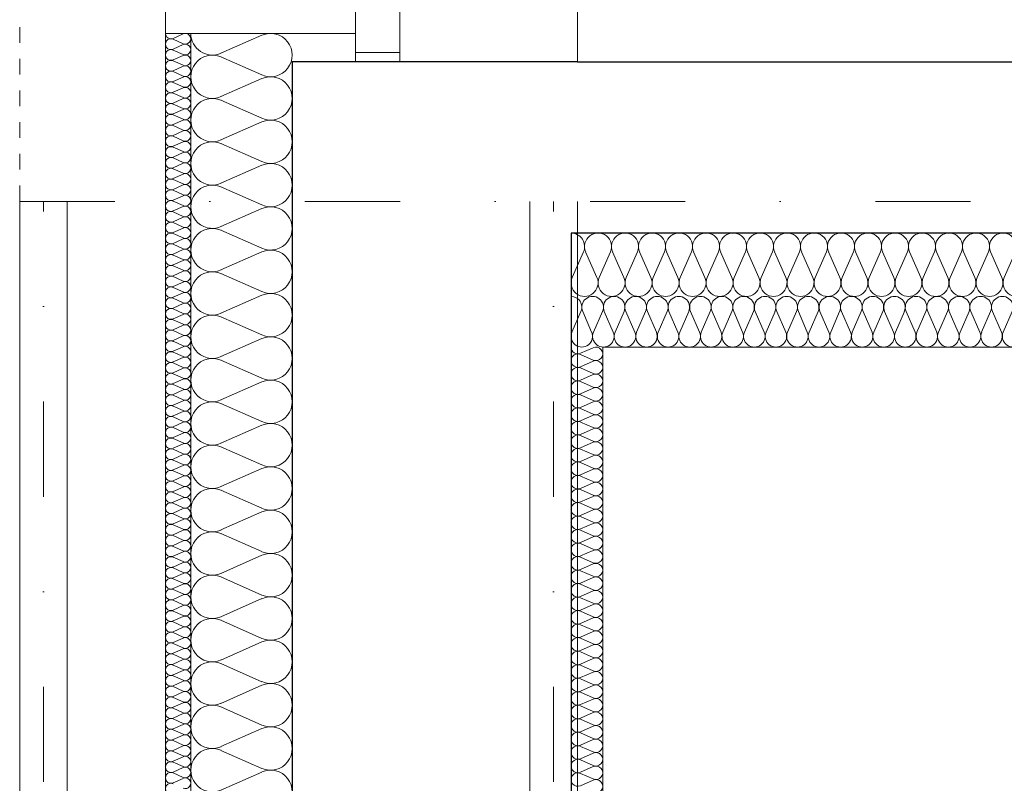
# Model space of a CAD drawing. Extents: x -438200 to -357500, y 15000 to 163871.
# Tile 102 of 148: x -430715 to -429161, y 111218 to 112423. Entities that reach past the tile are written whole.
import ezdxf

# ---------------------------------------------------------------- set-up
doc = ezdxf.new("R2010")
doc.units = 0
doc.header["$MEASUREMENT"] = 0
doc.linetypes.add('Dot & Dashed', pattern=[450, 150, -150, 0, -150])
doc.linetypes.add('Hidden Line', pattern=[50, 25, -25])
for name, color, linetype in [('#podkład', 252, 'Continuous'), ('Arch ocieplenie', 252, 'Continuous'), ('Inwent Izolacje', 252, 'Continuous')]:
    doc.layers.add(name, color=color, linetype=linetype)
for name, color, linetype, lineweight in [('Arch ocieplenie_Nr_Pióra__44', 252, 'Continuous', 13), ('Arch ocieplenie_Nr_Pióra__9', 252, 'Continuous', 13), ('Arch wykończenie_Nr_Pióra__3', 252, 'Continuous', 18), ('INWENT DACH_Nr_Pióra__21', 252, 'Continuous', 9), ('Inwent Izolacje_Nr_Pióra__2', 252, 'Continuous', 13), ('Inwent Izolacje_Nr_Pióra__44', 252, 'Continuous', 13), ('INWENT KONST. DREWNIANA_Nr_Pióra__2', 252, 'Continuous', 13), ('INWENT KONST. DREWNIANA_Nr_Pióra__21', 252, 'Continuous', 9), ('INWENT. OKNA_Nr_Pióra__5', 252, 'Continuous', 13), ('INWENT.ŚCIANY_Nr_Pióra__1', 252, 'Continuous', 25), ('INWENT.ŚCIANY_Nr_Pióra__2', 252, 'Continuous', 13), ('INWENT.ŚCIANY_Nr_Pióra__21', 252, 'Continuous', 9), ('INWENT.ŚCIANY_Nr_Pióra__3', 252, 'Continuous', 18)]:
    doc.layers.add(name, color=color, linetype=linetype, lineweight=lineweight)

# ---------------------------------------------------------------- blocks, each defined once
blk = doc.blocks.new('Izolacja cieplna 14_225', base_point=(-429844.9, 96852.6))
at = {"layer": 'Arch ocieplenie_Nr_Pióra__44', "linetype": 'Continuous'}
for p, q in [((-429843.5, 96796.4), (-429829.4, 96828.8)), ((-429826.5, 96828.8), (-429812.4, 96796.4)), ((-429809.5, 96796.4), (-429795.3, 96828.8)), ((-429792.5, 96828.8), (-429778.3, 96796.4)), ((-429775.5, 96796.4), (-429761.3, 96828.8)), ((-429758.5, 96828.8), (-429744.3, 96796.4)), ((-429741.4, 96796.4), (-429727.3, 96828.8)), ((-429724.4, 96828.8), (-429710.3, 96796.4)), ((-429707.4, 96796.4), (-429693.3, 96828.8)), ((-429690.4, 96828.8), (-429676.2, 96796.4)), ((-429673.4, 96796.4), (-429659.2, 96828.8)), ((-429656.4, 96828.8), (-429642.2, 96796.4)), ((-429639.4, 96796.4), (-429625.2, 96828.8)), ((-429622.4, 96828.8), (-429608.2, 96796.4)), ((-429605.3, 96796.4), (-429591.2, 96828.8)), ((-429588.3, 96828.8), (-429574.2, 96796.4)), ((-429571.3, 96796.4), (-429557.2, 96828.8)), ((-429554.3, 96828.8), (-429540.1, 96796.4)), ((-429537.3, 96796.4), (-429523.1, 96828.8)), ((-429520.3, 96828.8), (-429506.1, 96796.4)), ((-429503.3, 96796.4), (-429489.1, 96828.8)), ((-429486.2, 96828.8), (-429472.1, 96796.4)), ((-429469.2, 96796.4), (-429455.1, 96828.8)), ((-429452.2, 96828.8), (-429438.1, 96796.4)), ((-429435.2, 96796.4), (-429421.1, 96828.8)), ((-429418.2, 96828.8), (-429404, 96796.4)), ((-429401.2, 96796.4), (-429387, 96828.8)), ((-429384.2, 96828.8), (-429370, 96796.4)), ((-429367.2, 96796.4), (-429353, 96828.8)), ((-429350.1, 96828.8), (-429336, 96796.4)), ((-429333.1, 96796.4), (-429319, 96828.8)), ((-429316.1, 96828.8), (-429302, 96796.4)), ((-429299.1, 96796.4), (-429285, 96828.8)), ((-429282.1, 96828.8), (-429267.9, 96796.4)), ((-429265.1, 96796.4), (-429250.9, 96828.8)), ((-429248.1, 96828.8), (-429233.9, 96796.4)), ((-429231.1, 96796.4), (-429216.9, 96828.8)), ((-429214, 96828.8), (-429199.9, 96796.4)), ((-429197, 96796.4), (-429182.9, 96828.8)), ((-429180, 96828.8), (-429165.9, 96796.4)), ((-429163, 96796.4), (-429148.9, 96828.8))]:
    blk.add_line(p, q, dxfattribs=at)
for centre, start_param, end_param in [((-429844.9, 96835.6), 4.299596, 6.283185), ((-429810.9, 96835.6), 4.299595, 8.266774), ((-429776.9, 96835.6), 4.299595, 8.266774), ((-429742.9, 96835.6), 4.299595, 8.266774), ((-429708.8, 96835.6), 4.299595, 8.266774), ((-429674.8, 96835.6), 4.299595, 8.266774), ((-429640.8, 96835.6), 4.299595, 8.266774), ((-429606.8, 96835.6), 4.299595, 8.266774), ((-429572.7, 96835.6), 4.299595, 8.266774), ((-429538.7, 96835.6), 4.299595, 8.266774), ((-429504.7, 96835.6), 4.299595, 8.266774), ((-429470.7, 96835.6), 4.299595, 8.266774), ((-429436.6, 96835.6), 4.299595, 8.266774), ((-429402.6, 96835.6), 4.299595, 8.266774), ((-429368.6, 96835.6), 4.299595, 8.266774), ((-429334.6, 96835.6), 4.299595, 8.266774), ((-429300.5, 96835.6), 4.299595, 8.266774), ((-429266.5, 96835.6), 4.299595, 8.266774), ((-429232.5, 96835.6), 4.299595, 8.266774), ((-429198.5, 96835.6), 4.299595, 8.266774), ((-429164.4, 96835.6), 4.299595, 8.266774), ((-429827.9, 96789.6), 1.158003, 5.125183), ((-429793.9, 96789.6), 1.158003, 5.125183), ((-429759.9, 96789.6), 1.158003, 5.125183), ((-429725.9, 96789.6), 1.158003, 5.125183), ((-429691.8, 96789.6), 1.158003, 5.125183), ((-429657.8, 96789.6), 1.158003, 5.125183), ((-429623.8, 96789.6), 1.158003, 5.125183), ((-429589.8, 96789.6), 1.158003, 5.125183), ((-429555.7, 96789.6), 1.158003, 5.125183), ((-429521.7, 96789.6), 1.158003, 5.125183), ((-429487.7, 96789.6), 1.158003, 5.125183), ((-429453.7, 96789.6), 1.158003, 5.125183), ((-429419.6, 96789.6), 1.158003, 5.125183), ((-429385.6, 96789.6), 1.158003, 5.125183), ((-429351.6, 96789.6), 1.158003, 5.125183), ((-429317.6, 96789.6), 1.158003, 5.125183), ((-429283.5, 96789.6), 1.158003, 5.125183), ((-429249.5, 96789.6), 1.158003, 5.125183), ((-429215.5, 96789.6), 1.158003, 5.125183), ((-429181.4, 96789.6), 1.158003, 5.125183), ((-429147.4, 96789.6), 1.158003, 5.125183)]:
    blk.add_ellipse(centre, major_axis=(0, 17), ratio=0.999906, start_param=start_param, end_param=end_param, dxfattribs=at)
blk = doc.blocks.new('Izolacja cieplna 14_226', base_point=(-419194.9, 96952.6))
at = {"layer": 'Arch ocieplenie_Nr_Pióra__44', "linetype": 'Continuous'}
for p, q in [((-429825.4, 96922.8), (-429843.2, 96882.4)), ((-429804.1, 96882.4), (-429821.9, 96922.8)), ((-429782.8, 96922.8), (-429800.6, 96882.4)), ((-429761.5, 96882.4), (-429779.3, 96922.8)), ((-429740.2, 96922.8), (-429758, 96882.4)), ((-429718.9, 96882.4), (-429736.7, 96922.8)), ((-429697.6, 96922.8), (-429715.4, 96882.4)), ((-429676.3, 96882.4), (-429694.1, 96922.8)), ((-429655, 96922.8), (-429672.8, 96882.4)), ((-429633.7, 96882.4), (-429651.5, 96922.8)), ((-429612.4, 96922.8), (-429630.2, 96882.4)), ((-429591.1, 96882.4), (-429608.9, 96922.8)), ((-429569.8, 96922.8), (-429587.6, 96882.4)), ((-429548.5, 96882.4), (-429566.3, 96922.8)), ((-429527.2, 96922.8), (-429545, 96882.4)), ((-429505.9, 96882.4), (-429523.7, 96922.8)), ((-429484.6, 96922.8), (-429502.4, 96882.4)), ((-429463.3, 96882.4), (-429481.1, 96922.8)), ((-429442, 96922.8), (-429459.8, 96882.4)), ((-429420.7, 96882.4), (-429438.5, 96922.8)), ((-429399.4, 96922.8), (-429417.2, 96882.4)), ((-429378.1, 96882.4), (-429395.9, 96922.8)), ((-429356.8, 96922.8), (-429374.6, 96882.4)), ((-429335.5, 96882.4), (-429353.3, 96922.8)), ((-429314.2, 96922.8), (-429332, 96882.4)), ((-429292.9, 96882.4), (-429310.7, 96922.8)), ((-429271.6, 96922.8), (-429289.4, 96882.4)), ((-429250.3, 96882.4), (-429268.1, 96922.8)), ((-429229, 96922.8), (-429246.8, 96882.4)), ((-429207.7, 96882.4), (-429225.5, 96922.8)), ((-429186.4, 96922.8), (-429204.2, 96882.4)), ((-429165.1, 96882.4), (-429182.9, 96922.8)), ((-429143.8, 96922.8), (-429161.6, 96882.4))]:
    blk.add_line(p, q, dxfattribs=at)
for centre, start_param, end_param in [((-429844.9, 96931.3), 2.7288, 4.712389), ((-429802.3, 96931.3), 2.7288, 6.695979), ((-429759.7, 96931.3), 2.7288, 6.695979), ((-429717.1, 96931.3), 2.7288, 6.695979), ((-429674.5, 96931.3), 2.7288, 6.695979), ((-429631.9, 96931.3), 2.7288, 6.695979), ((-429589.3, 96931.3), 2.7288, 6.695979), ((-429546.7, 96931.3), 2.7288, 6.695979), ((-429504.1, 96931.3), 2.7288, 6.695979), ((-429461.5, 96931.3), 2.7288, 6.695979), ((-429418.9, 96931.3), 2.7288, 6.695979), ((-429376.3, 96931.3), 2.7288, 6.695979), ((-429333.7, 96931.3), 2.7288, 6.695979), ((-429291.1, 96931.3), 2.7288, 6.695979), ((-429248.5, 96931.3), 2.7288, 6.695979), ((-429205.9, 96931.3), 2.7288, 6.695979), ((-429163.3, 96931.3), 2.7288, 6.695979), ((-429823.6, 96873.9), 5.870392, 9.837571), ((-429781, 96873.9), 5.870392, 9.837571), ((-429738.4, 96873.9), 5.870392, 9.837571), ((-429695.8, 96873.9), 5.870392, 9.837571), ((-429653.2, 96873.9), 5.870392, 9.837571), ((-429610.6, 96873.9), 5.870392, 9.837571), ((-429568, 96873.9), 5.870392, 9.837571), ((-429525.4, 96873.9), 5.870392, 9.837571), ((-429482.8, 96873.9), 5.870392, 9.837571), ((-429440.2, 96873.9), 5.870392, 9.837571), ((-429397.6, 96873.9), 5.870392, 9.837571), ((-429355, 96873.9), 5.870392, 9.837571), ((-429312.4, 96873.9), 5.870392, 9.837571), ((-429269.8, 96873.9), 5.870392, 9.837571), ((-429227.2, 96873.9), 5.870392, 9.837571), ((-429184.6, 96873.9), 5.870392, 9.837571), ((-429142, 96873.9), 5.870392, 9.837571)]:
    blk.add_ellipse(centre, major_axis=(-21.3, 0), ratio=0.998489, start_param=start_param, end_param=end_param, dxfattribs=at)
blk = doc.blocks.new('Izolacja cieplna 14_229', base_point=(-430484.9, 97267.6))
at = {"layer": 'Arch ocieplenie_Nr_Pióra__9', "linetype": 'Continuous'}
for p, q in [((-430456.9, 97266.9), (-430473, 97259.8)), ((-430473, 97258.4), (-430456.9, 97251.3)), ((-430456.9, 97249.9), (-430473, 97242.8)), ((-430473, 97241.4), (-430456.9, 97234.3)), ((-430456.9, 97232.8), (-430473, 97225.8)), ((-430473, 97224.3), (-430456.9, 97217.3)), ((-430456.9, 97215.8), (-430473, 97208.7)), ((-430473, 97207.3), (-430456.9, 97200.2)), ((-430456.9, 97198.8), (-430473, 97191.7)), ((-430473, 97190.3), (-430456.9, 97183.2)), ((-430456.9, 97181.8), (-430473, 97174.7)), ((-430473, 97173.3), (-430456.9, 97166.2)), ((-430456.9, 97164.7), (-430473, 97157.7)), ((-430473, 97156.2), (-430456.9, 97149.1)), ((-430456.9, 97147.7), (-430473, 97140.6)), ((-430473, 97139.2), (-430456.9, 97132.1)), ((-430456.9, 97130.7), (-430473, 97123.6)), ((-430473, 97122.2), (-430456.9, 97115.1)), ((-430456.9, 97113.7), (-430473, 97106.6)), ((-430473, 97105.2), (-430456.9, 97098.1)), ((-430456.9, 97096.6), (-430473, 97089.6)), ((-430473, 97088.1), (-430456.9, 97081)), ((-430456.9, 97079.6), (-430473, 97072.5)), ((-430473, 97071.1), (-430456.9, 97064)), ((-430456.9, 97062.6), (-430473, 97055.5)), ((-430473, 97054.1), (-430456.9, 97047)), ((-430456.9, 97045.6), (-430473, 97038.5)), ((-430473, 97037.1), (-430456.9, 97030)), ((-430456.9, 97028.5), (-430473, 97021.5)), ((-430473, 97020), (-430456.9, 97012.9)), ((-430456.9, 97011.5), (-430473, 97004.4)), ((-430473, 97003), (-430456.9, 96995.9)), ((-430456.9, 96994.5), (-430473, 96987.4)), ((-430473, 96986), (-430456.9, 96978.9)), ((-430456.9, 96977.5), (-430473, 96970.4)), ((-430473, 96969), (-430456.9, 96961.9)), ((-430456.9, 96960.4), (-430473, 96953.4)), ((-430473, 96951.9), (-430456.9, 96944.8)), ((-430456.9, 96943.4), (-430473, 96936.3)), ((-430473, 96934.9), (-430456.9, 96927.8)), ((-430456.9, 96926.4), (-430473, 96919.3)), ((-430473, 96917.9), (-430456.9, 96910.8)), ((-430456.9, 96909.4), (-430473, 96902.3)), ((-430473, 96900.9), (-430456.9, 96893.8)), ((-430456.9, 96892.3), (-430473, 96885.3)), ((-430473, 96883.8), (-430456.9, 96876.7)), ((-430456.9, 96875.3), (-430473, 96868.2)), ((-430473, 96866.8), (-430456.9, 96859.7)), ((-430456.9, 96858.3), (-430473, 96851.2)), ((-430473, 96849.8), (-430456.9, 96842.7)), ((-430456.9, 96841.3), (-430473, 96834.2)), ((-430473, 96832.8), (-430456.9, 96825.7)), ((-430456.9, 96824.2), (-430473, 96817.2)), ((-430473, 96815.7), (-430456.9, 96808.6)), ((-430456.9, 96807.2), (-430473, 96800.1)), ((-430473, 96798.7), (-430456.9, 96791.6)), ((-430456.9, 96790.2), (-430473, 96783.1)), ((-430473, 96781.7), (-430456.9, 96774.6)), ((-430456.9, 96773.2), (-430473, 96766.1)), ((-430473, 96764.6), (-430456.9, 96757.6)), ((-430456.9, 96756.1), (-430473, 96749.1)), ((-430473, 96747.6), (-430456.9, 96740.5)), ((-430456.9, 96739.1), (-430473, 96732)), ((-430473, 96730.6), (-430456.9, 96723.5)), ((-430456.9, 96722.1), (-430473, 96715)), ((-430473, 96713.6), (-430456.9, 96706.5)), ((-430456.9, 96705.1), (-430473, 96698)), ((-430473, 96696.5), (-430456.9, 96689.5)), ((-430456.9, 96688), (-430473, 96681)), ((-430473, 96679.5), (-430456.9, 96672.4)), ((-430456.9, 96671), (-430473, 96663.9)), ((-430473, 96662.5), (-430456.9, 96655.4)), ((-430456.9, 96654), (-430473, 96646.9)), ((-430473, 96645.5), (-430456.9, 96638.4)), ((-430456.9, 96637), (-430473, 96629.9)), ((-430473, 96628.4), (-430456.9, 96621.4)), ((-430456.9, 96619.9), (-430473, 96612.9)), ((-430473, 96611.4), (-430456.9, 96604.3)), ((-430456.9, 96602.9), (-430473, 96595.8)), ((-430473, 96594.4), (-430456.9, 96587.3)), ((-430456.9, 96585.9), (-430473, 96578.8)), ((-430473, 96577.4), (-430456.9, 96570.3)), ((-430456.9, 96568.9), (-430473, 96561.8)), ((-430473, 96560.3), (-430456.9, 96553.3)), ((-430456.9, 96551.8), (-430473, 96544.8)), ((-430473, 96543.3), (-430456.9, 96536.2)), ((-430456.9, 96534.8), (-430473, 96527.7)), ((-430473, 96526.3), (-430456.9, 96519.2)), ((-430456.9, 96517.8), (-430473, 96510.7)), ((-430473, 96509.3), (-430456.9, 96502.2)), ((-430456.9, 96500.8), (-430473, 96493.7)), ((-430473, 96492.2), (-430456.9, 96485.2)), ((-430456.9, 96483.7), (-430473, 96476.6)), ((-430473, 96475.2), (-430456.9, 96468.1)), ((-430456.9, 96466.7), (-430473, 96459.6)), ((-430473, 96458.2), (-430456.9, 96451.1)), ((-430456.9, 96449.7), (-430473, 96442.6)), ((-430473, 96441.2), (-430456.9, 96434.1)), ((-430456.9, 96432.7), (-430473, 96425.6)), ((-430473, 96424.1), (-430456.9, 96417.1)), ((-430456.9, 96415.6), (-430473, 96408.5)), ((-430473, 96407.1), (-430456.9, 96400)), ((-430456.9, 96398.6), (-430473, 96391.5)), ((-430473, 96390.1), (-430456.9, 96383)), ((-430456.9, 96381.6), (-430473, 96374.5)), ((-430473, 96373.1), (-430456.9, 96366)), ((-430456.9, 96364.6), (-430473, 96357.5)), ((-430473, 96356), (-430456.9, 96349)), ((-430456.9, 96347.5), (-430473, 96340.4)), ((-430473, 96339), (-430456.9, 96331.9)), ((-430456.9, 96330.5), (-430473, 96323.4)), ((-430473, 96322), (-430456.9, 96314.9)), ((-430456.9, 96313.5), (-430473, 96306.4)), ((-430473, 96305), (-430456.9, 96297.9)), ((-430456.9, 96296.5), (-430473, 96289.4)), ((-430473, 96287.9), (-430456.9, 96280.9)), ((-430456.9, 96279.4), (-430473, 96272.3)), ((-430473, 96270.9), (-430456.9, 96263.8)), ((-430456.9, 96262.4), (-430473, 96255.3)), ((-430473, 96253.9), (-430456.9, 96246.8)), ((-430456.9, 96245.4), (-430473, 96238.3)), ((-430473, 96236.9), (-430456.9, 96229.8)), ((-430456.9, 96228.4), (-430473, 96221.3)), ((-430473, 96219.8), (-430456.9, 96212.8)), ((-430456.9, 96211.3), (-430473, 96204.2)), ((-430473, 96202.8), (-430456.9, 96195.7)), ((-430456.9, 96194.3), (-430473, 96187.2)), ((-430473, 96185.8), (-430456.9, 96178.7)), ((-430456.9, 96177.3), (-430473, 96170.2)), ((-430473, 96168.8), (-430456.9, 96161.7)), ((-430456.9, 96160.3), (-430473, 96153.2)), ((-430473, 96151.7), (-430456.9, 96144.7)), ((-430456.9, 96143.2), (-430473, 96136.1)), ((-430473, 96134.7), (-430456.9, 96127.6)), ((-430456.9, 96126.2), (-430473, 96119.1)), ((-430473, 96117.7), (-430456.9, 96110.6)), ((-430456.9, 96109.2), (-430473, 96102.1)), ((-430473, 96100.7), (-430456.9, 96093.6)), ((-430456.9, 96092.1), (-430473, 96085.1))]:
    blk.add_line(p, q, dxfattribs=at)
for centre, start_param, end_param in [((-430476.4, 97267.6), 4.712389, 6.695979), ((-430453.5, 97259.1), 5.870392, 9.837571), ((-430476.4, 97250.6), 2.7288, 6.695979), ((-430453.5, 97242.1), 5.870392, 9.837571), ((-430476.4, 97233.6), 2.7288, 6.695979), ((-430453.5, 97225), 5.870392, 9.837571), ((-430476.4, 97216.5), 2.7288, 6.695979), ((-430453.5, 97208), 5.870392, 9.837571), ((-430476.4, 97199.5), 2.7288, 6.695979), ((-430453.5, 97191), 5.870392, 9.837571), ((-430476.4, 97182.5), 2.7288, 6.695979), ((-430453.5, 97174), 5.870392, 9.837571), ((-430476.4, 97165.5), 2.7288, 6.695979), ((-430476.4, 97148.4), 2.7288, 6.695979), ((-430453.5, 97156.9), 5.870392, 9.837571), ((-430476.4, 97131.4), 2.7288, 6.695979), ((-430453.5, 97139.9), 5.870392, 9.837571), ((-430476.4, 97114.4), 2.7288, 6.695979), ((-430453.5, 97122.9), 5.870392, 9.837571), ((-430476.4, 97097.4), 2.7288, 6.695979), ((-430453.5, 97105.9), 5.870392, 9.837571), ((-430476.4, 97080.3), 2.7288, 6.695979), ((-430453.5, 97088.8), 5.870392, 9.837571), ((-430453.5, 97071.8), 5.870392, 9.837571), ((-430476.4, 97063.3), 2.7288, 6.695979), ((-430453.5, 97054.8), 5.870392, 9.837571), ((-430476.4, 97046.3), 2.7288, 6.695979), ((-430453.5, 97037.8), 5.870392, 9.837571), ((-430476.4, 97029.3), 2.7288, 6.695979), ((-430453.5, 97020.7), 5.870392, 9.837571), ((-430476.4, 97012.2), 2.7288, 6.695979), ((-430453.5, 97003.7), 5.870392, 9.837571), ((-430476.4, 96995.2), 2.7288, 6.695979), ((-430453.5, 96986.7), 5.870392, 9.837571), ((-430476.4, 96978.2), 2.7288, 6.695979), ((-430476.4, 96961.2), 2.7288, 6.695979), ((-430453.5, 96969.7), 5.870392, 9.837571), ((-430476.4, 96944.1), 2.7288, 6.695979), ((-430453.5, 96952.6), 5.870392, 9.837571), ((-430476.4, 96927.1), 2.7288, 6.695979), ((-430453.5, 96935.6), 5.870392, 9.837571), ((-430476.4, 96910.1), 2.7288, 6.695979), ((-430453.5, 96918.6), 5.870392, 9.837571), ((-430453.5, 96901.6), 5.870392, 9.837571), ((-430476.4, 96893.1), 2.7288, 6.695979), ((-430453.5, 96884.5), 5.870392, 9.837571), ((-430476.4, 96876), 2.7288, 6.695979), ((-430453.5, 96867.5), 5.870392, 9.837571), ((-430476.4, 96859), 2.7288, 6.695979), ((-430453.5, 96850.5), 5.870392, 9.837571), ((-430476.4, 96842), 2.7288, 6.695979), ((-430453.5, 96833.5), 5.870392, 9.837571), ((-430476.4, 96825), 2.7288, 6.695979), ((-430453.5, 96816.4), 5.870392, 9.837571), ((-430476.4, 96807.9), 2.7288, 6.695979), ((-430476.4, 96790.9), 2.7288, 6.695979), ((-430453.5, 96799.4), 5.870392, 9.837571), ((-430476.4, 96773.9), 2.7288, 6.695979), ((-430453.5, 96782.4), 5.870392, 9.837571), ((-430476.4, 96756.9), 2.7288, 6.695979), ((-430453.5, 96765.4), 5.870392, 9.837571), ((-430476.4, 96739.8), 2.7288, 6.695979), ((-430453.5, 96748.3), 5.870392, 9.837571), ((-430476.4, 96722.8), 2.7288, 6.695979), ((-430453.5, 96731.3), 5.870392, 9.837571), ((-430453.5, 96714.3), 5.870392, 9.837571), ((-430476.4, 96705.8), 2.7288, 6.695979), ((-430453.5, 96697.3), 5.870392, 9.837571), ((-430476.4, 96688.8), 2.7288, 6.695979), ((-430453.5, 96680.2), 5.870392, 9.837571), ((-430476.4, 96671.7), 2.7288, 6.695979), ((-430453.5, 96663.2), 5.870392, 9.837571), ((-430476.4, 96654.7), 2.7288, 6.695979), ((-430453.5, 96646.2), 5.870392, 9.837571), ((-430476.4, 96637.7), 2.7288, 6.695979), ((-430476.4, 96620.6), 2.7288, 6.695979), ((-430453.5, 96629.2), 5.870392, 9.837571), ((-430476.4, 96603.6), 2.7288, 6.695979), ((-430453.5, 96612.1), 5.870392, 9.837571), ((-430476.4, 96586.6), 2.7288, 6.695979), ((-430453.5, 96595.1), 5.870392, 9.837571), ((-430476.4, 96569.6), 2.7288, 6.695979), ((-430453.5, 96578.1), 5.870392, 9.837571), ((-430476.4, 96552.5), 2.7288, 6.695979), ((-430453.5, 96561.1), 5.870392, 9.837571), ((-430453.5, 96544), 5.870392, 9.837571), ((-430476.4, 96535.5), 2.7288, 6.695979), ((-430453.5, 96527), 5.870392, 9.837571), ((-430476.4, 96518.5), 2.7288, 6.695979), ((-430453.5, 96510), 5.870392, 9.837571), ((-430476.4, 96501.5), 2.7288, 6.695979), ((-430453.5, 96493), 5.870392, 9.837571), ((-430476.4, 96484.4), 2.7288, 6.695979), ((-430453.5, 96475.9), 5.870392, 9.837571), ((-430476.4, 96467.4), 2.7288, 6.695979), ((-430453.5, 96458.9), 5.870392, 9.837571), ((-430476.4, 96450.4), 2.7288, 6.695979), ((-430476.4, 96433.4), 2.7288, 6.695979), ((-430453.5, 96441.9), 5.870392, 9.837571), ((-430476.4, 96416.3), 2.7288, 6.695979), ((-430453.5, 96424.9), 5.870392, 9.837571), ((-430476.4, 96399.3), 2.7288, 6.695979), ((-430453.5, 96407.8), 5.870392, 9.837571), ((-430476.4, 96382.3), 2.7288, 6.695979), ((-430453.5, 96390.8), 5.870392, 9.837571), ((-430476.4, 96365.3), 2.7288, 6.695979), ((-430453.5, 96373.8), 5.870392, 9.837571), ((-430453.5, 96356.8), 5.870392, 9.837571), ((-430476.4, 96348.2), 2.7288, 6.695979), ((-430453.5, 96339.7), 5.870392, 9.837571), ((-430476.4, 96331.2), 2.7288, 6.695979), ((-430453.5, 96322.7), 5.870392, 9.837571), ((-430476.4, 96314.2), 2.7288, 6.695979), ((-430453.5, 96305.7), 5.870392, 9.837571), ((-430476.4, 96297.2), 2.7288, 6.695979), ((-430453.5, 96288.7), 5.870392, 9.837571), ((-430476.4, 96280.1), 2.7288, 6.695979), ((-430476.4, 96263.1), 2.7288, 6.695979), ((-430453.5, 96271.6), 5.870392, 9.837571), ((-430476.4, 96246.1), 2.7288, 6.695979), ((-430453.5, 96254.6), 5.870392, 9.837571), ((-430476.4, 96229.1), 2.7288, 6.695979), ((-430453.5, 96237.6), 5.870392, 9.837571), ((-430476.4, 96212), 2.7288, 6.695979), ((-430453.5, 96220.6), 5.870392, 9.837571), ((-430476.4, 96195), 2.7288, 6.695979), ((-430453.5, 96203.5), 5.870392, 9.837571), ((-430453.5, 96186.5), 5.870392, 9.837571), ((-430476.4, 96178), 2.7288, 6.695979), ((-430453.5, 96169.5), 5.870392, 9.837571), ((-430476.4, 96161), 2.7288, 6.695979), ((-430453.5, 96152.5), 5.870392, 9.837571), ((-430476.4, 96143.9), 2.7288, 6.695979), ((-430453.5, 96135.4), 5.870392, 9.837571), ((-430476.4, 96126.9), 2.7288, 6.695979), ((-430453.5, 96118.4), 5.870392, 9.837571), ((-430476.4, 96109.9), 2.7288, 6.695979), ((-430453.5, 96101.4), 5.870392, 9.837571), ((-430476.4, 96092.9), 2.7288, 6.695979), ((-430476.4, 96075.8), 2.7288, 6.695979), ((-430453.5, 96084.4), 5.870392, 9.837571)]:
    blk.add_ellipse(centre, major_axis=(0, -8.51), ratio=0.99935, start_param=start_param, end_param=end_param, dxfattribs=at)
blk = doc.blocks.new('Izolacja cieplna 14_341', base_point=(-430444.9, 93232.6))
at = {"layer": 'Inwent Izolacje_Nr_Pióra__2', "linetype": 'Continuous'}
for p, q in [((-430397.3, 97236.3), (-430332.6, 97264.7)), ((-430332.6, 97202.1), (-430397.3, 97230.5)), ((-430397.3, 97167.9), (-430332.6, 97196.3)), ((-430332.6, 97133.7), (-430397.3, 97162.2)), ((-430397.3, 97099.5), (-430332.6, 97128)), ((-430332.6, 97065.3), (-430397.3, 97093.8)), ((-430397.3, 97031.1), (-430332.6, 97059.6)), ((-430332.6, 96996.9), (-430397.3, 97025.4)), ((-430397.3, 96962.7), (-430332.6, 96991.2)), ((-430332.6, 96928.5), (-430397.3, 96957)), ((-430397.3, 96894.3), (-430332.6, 96922.8)), ((-430332.6, 96860.1), (-430397.3, 96888.6)), ((-430397.3, 96825.9), (-430332.6, 96854.4)), ((-430332.6, 96791.8), (-430397.3, 96820.2)), ((-430397.3, 96757.6), (-430332.6, 96786)), ((-430332.6, 96723.4), (-430397.3, 96751.8)), ((-430397.3, 96689.2), (-430332.6, 96717.6)), ((-430332.6, 96655), (-430397.3, 96683.4)), ((-430397.3, 96620.8), (-430332.6, 96649.2)), ((-430332.6, 96586.6), (-430397.3, 96615)), ((-430397.3, 96552.4), (-430332.6, 96580.8)), ((-430332.6, 96518.2), (-430397.3, 96546.6)), ((-430397.3, 96484), (-430332.6, 96512.4)), ((-430332.6, 96449.8), (-430397.3, 96478.3)), ((-430397.3, 96415.6), (-430332.6, 96444.1)), ((-430332.6, 96381.4), (-430397.3, 96409.9)), ((-430397.3, 96347.2), (-430332.6, 96375.7)), ((-430332.6, 96313), (-430397.3, 96341.5)), ((-430397.3, 96278.8), (-430332.6, 96307.3)), ((-430332.6, 96244.6), (-430397.3, 96273.1)), ((-430397.3, 96210.4), (-430332.6, 96238.9)), ((-430332.6, 96176.2), (-430397.3, 96204.7)), ((-430397.3, 96142.1), (-430332.6, 96170.5)), ((-430332.6, 96107.9), (-430397.3, 96136.3)), ((-430397.3, 96073.7), (-430332.6, 96102.1))]:
    blk.add_line(p, q, dxfattribs=at)
for centre, start_param, end_param in [((-430410.9, 97267.6), 1.570796, 3.554385), ((-430319, 97233.4), 2.728799, 6.695979), ((-430410.9, 97199.2), 5.870392, 9.837571), ((-430319, 97165), 2.728799, 6.695979), ((-430410.9, 97130.8), 5.870392, 9.837571), ((-430319, 97096.6), 2.728799, 6.695979), ((-430410.9, 97062.4), 5.870392, 9.837571), ((-430319, 97028.2), 2.728799, 6.695979), ((-430410.9, 96994.1), 5.870392, 9.837571), ((-430319, 96959.9), 2.728799, 6.695979), ((-430410.9, 96925.7), 5.870392, 9.837571), ((-430319, 96891.5), 2.728799, 6.695979), ((-430410.9, 96857.3), 5.870392, 9.837571), ((-430319, 96823.1), 2.728799, 6.695979), ((-430410.9, 96788.9), 5.870392, 9.837571), ((-430319, 96754.7), 2.728799, 6.695979), ((-430410.9, 96720.5), 5.870392, 9.837571), ((-430319, 96686.3), 2.728799, 6.695979), ((-430410.9, 96652.1), 5.870392, 9.837571), ((-430319, 96617.9), 2.728799, 6.695979), ((-430410.9, 96583.7), 5.870392, 9.837571), ((-430319, 96549.5), 2.728799, 6.695979), ((-430410.9, 96515.3), 5.870392, 9.837571), ((-430319, 96481.1), 2.728799, 6.695979), ((-430410.9, 96446.9), 5.870392, 9.837571), ((-430319, 96412.7), 2.728799, 6.695979), ((-430410.9, 96378.5), 5.870392, 9.837571), ((-430319, 96344.3), 2.728799, 6.695979), ((-430410.9, 96310.2), 5.870392, 9.837571), ((-430319, 96276), 2.728799, 6.695979), ((-430410.9, 96241.8), 5.870392, 9.837571), ((-430319, 96207.6), 2.728799, 6.695979), ((-430410.9, 96173.4), 5.870392, 9.837571), ((-430319, 96139.2), 2.728799, 6.695979), ((-430410.9, 96105), 5.870392, 9.837571), ((-430319, 96070.8), 2.728799, 6.695979)]:
    blk.add_ellipse(centre, major_axis=(0, 34.2), ratio=0.995133, start_param=start_param, end_param=end_param, dxfattribs=at)
blk = doc.blocks.new('Izolacja cieplna 14_365', base_point=(-429844.9, 93232.6))
at = {"layer": 'Inwent Izolacje_Nr_Pióra__44', "linetype": 'Continuous'}
for p, q in [((-429830, 96762.8), (-429809.8, 96771.7)), ((-429809.8, 96752.2), (-429830, 96761.1)), ((-429830, 96741.5), (-429809.8, 96750.4)), ((-429809.8, 96730.9), (-429830, 96739.7)), ((-429830, 96720.2), (-429809.8, 96729.1)), ((-429809.8, 96709.5), (-429830, 96718.4)), ((-429830, 96698.9), (-429809.8, 96707.7)), ((-429809.8, 96688.2), (-429830, 96697.1)), ((-429830, 96677.5), (-429809.8, 96686.4)), ((-429809.8, 96666.9), (-429830, 96675.7)), ((-429830, 96656.2), (-429809.8, 96665.1)), ((-429809.8, 96645.6), (-429830, 96654.4)), ((-429830, 96634.9), (-429809.8, 96643.8)), ((-429809.8, 96624.2), (-429830, 96633.1)), ((-429830, 96613.6), (-429809.8, 96622.4)), ((-429809.8, 96602.9), (-429830, 96611.8)), ((-429830, 96592.2), (-429809.8, 96601.1)), ((-429809.8, 96581.6), (-429830, 96590.4)), ((-429830, 96570.9), (-429809.8, 96579.8)), ((-429809.8, 96560.3), (-429830, 96569.1)), ((-429830, 96549.6), (-429809.8, 96558.5)), ((-429809.8, 96538.9), (-429830, 96547.8)), ((-429830, 96528.3), (-429809.8, 96537.1)), ((-429809.8, 96517.6), (-429830, 96526.5)), ((-429830, 96506.9), (-429809.8, 96515.8)), ((-429809.8, 96496.3), (-429830, 96505.1)), ((-429830, 96485.6), (-429809.8, 96494.5)), ((-429809.8, 96475), (-429830, 96483.8)), ((-429830, 96464.3), (-429809.8, 96473.2)), ((-429809.8, 96453.6), (-429830, 96462.5)), ((-429830, 96443), (-429809.8, 96451.8)), ((-429809.8, 96432.3), (-429830, 96441.2)), ((-429830, 96421.6), (-429809.8, 96430.5)), ((-429809.8, 96411), (-429830, 96419.8)), ((-429830, 96400.3), (-429809.8, 96409.2)), ((-429809.8, 96389.6), (-429830, 96398.5)), ((-429830, 96379), (-429809.8, 96387.9)), ((-429809.8, 96368.3), (-429830, 96377.2)), ((-429830, 96357.7), (-429809.8, 96366.5)), ((-429809.8, 96347), (-429830, 96355.9)), ((-429830, 96336.3), (-429809.8, 96345.2)), ((-429809.8, 96325.7), (-429830, 96334.5)), ((-429830, 96315), (-429809.8, 96323.9)), ((-429809.8, 96304.3), (-429830, 96313.2)), ((-429830, 96293.7), (-429809.8, 96302.6)), ((-429809.8, 96283), (-429830, 96291.9)), ((-429830, 96272.4), (-429809.8, 96281.2)), ((-429809.8, 96261.7), (-429830, 96270.6)), ((-429830, 96251), (-429809.8, 96259.9)), ((-429809.8, 96240.4), (-429830, 96249.2)), ((-429830, 96229.7), (-429809.8, 96238.6)), ((-429809.8, 96219), (-429830, 96227.9)), ((-429830, 96208.4), (-429809.8, 96217.3)), ((-429809.8, 96197.7), (-429830, 96206.6)), ((-429830, 96187.1), (-429809.8, 96195.9)), ((-429809.8, 96176.4), (-429830, 96185.3)), ((-429830, 96165.7), (-429809.8, 96174.6)), ((-429809.8, 96155.1), (-429830, 96163.9)), ((-429830, 96144.4), (-429809.8, 96153.3)), ((-429809.8, 96133.7), (-429830, 96142.6)), ((-429830, 96123.1), (-429809.8, 96132)), ((-429809.8, 96112.4), (-429830, 96121.3)), ((-429830, 96101.8), (-429809.8, 96110.6)), ((-429809.8, 96091.1), (-429830, 96100)), ((-429830, 96080.4), (-429809.8, 96089.3))]:
    blk.add_line(p, q, dxfattribs=at)
for centre, start_param, end_param in [((-429834.3, 96751.3), 5.870392, 9.837571), ((-429834.3, 96772.6), 1.570796, 3.554385), ((-429805.6, 96761.9), 2.728799, 6.695979), ((-429805.6, 96740.6), 2.728799, 6.695979), ((-429834.3, 96730), 5.870392, 9.837571), ((-429834.3, 96708.6), 5.870392, 9.837571), ((-429805.6, 96719.3), 2.728799, 6.695979), ((-429805.6, 96698), 2.728799, 6.695979), ((-429834.3, 96687.3), 5.870392, 9.837571), ((-429805.6, 96676.6), 2.728799, 6.695979), ((-429834.3, 96666), 5.870392, 9.837571), ((-429834.3, 96644.7), 5.870392, 9.837571), ((-429805.6, 96655.3), 2.728799, 6.695979), ((-429805.6, 96634), 2.728799, 6.695979), ((-429834.3, 96623.3), 5.870392, 9.837571), ((-429805.6, 96612.7), 2.728799, 6.695979), ((-429834.3, 96602), 5.870392, 9.837571), ((-429834.3, 96580.7), 5.870392, 9.837571), ((-429805.6, 96591.3), 2.728799, 6.695979), ((-429805.6, 96570), 2.728799, 6.695979), ((-429834.3, 96559.4), 5.870392, 9.837571), ((-429834.3, 96538), 5.870392, 9.837571), ((-429805.6, 96548.7), 2.728799, 6.695979), ((-429805.6, 96527.4), 2.728799, 6.695979), ((-429834.3, 96516.7), 5.870392, 9.837571), ((-429805.6, 96506), 2.728799, 6.695979), ((-429834.3, 96495.4), 5.870392, 9.837571), ((-429834.3, 96474.1), 5.870392, 9.837571), ((-429805.6, 96484.7), 2.728799, 6.695979), ((-429805.6, 96463.4), 2.728799, 6.695979), ((-429834.3, 96452.7), 5.870392, 9.837571), ((-429805.6, 96442.1), 2.728799, 6.695979), ((-429834.3, 96431.4), 5.870392, 9.837571), ((-429834.3, 96410.1), 5.870392, 9.837571), ((-429805.6, 96420.7), 2.728799, 6.695979), ((-429805.6, 96399.4), 2.728799, 6.695979), ((-429834.3, 96388.8), 5.870392, 9.837571), ((-429834.3, 96367.4), 5.870392, 9.837571), ((-429805.6, 96378.1), 2.728799, 6.695979), ((-429805.6, 96356.8), 2.728799, 6.695979), ((-429834.3, 96346.1), 5.870392, 9.837571), ((-429805.6, 96335.4), 2.728799, 6.695979), ((-429834.3, 96324.8), 5.870392, 9.837571), ((-429834.3, 96303.5), 5.870392, 9.837571), ((-429805.6, 96314.1), 2.728799, 6.695979), ((-429805.6, 96292.8), 2.728799, 6.695979), ((-429834.3, 96282.1), 5.870392, 9.837571), ((-429805.6, 96271.5), 2.728799, 6.695979), ((-429834.3, 96260.8), 5.870392, 9.837571), ((-429834.3, 96239.5), 5.870392, 9.837571), ((-429805.6, 96250.1), 2.728799, 6.695979), ((-429805.6, 96228.8), 2.728799, 6.695979), ((-429834.3, 96218.2), 5.870392, 9.837571), ((-429805.6, 96207.5), 2.728799, 6.695979), ((-429834.3, 96196.8), 5.870392, 9.837571), ((-429805.6, 96186.2), 2.728799, 6.695979), ((-429834.3, 96175.5), 5.870392, 9.837571), ((-429805.6, 96164.8), 2.728799, 6.695979), ((-429834.3, 96154.2), 5.870392, 9.837571), ((-429834.3, 96132.9), 5.870392, 9.837571), ((-429805.6, 96143.5), 2.728799, 6.695979), ((-429805.6, 96122.2), 2.728799, 6.695979), ((-429834.3, 96111.5), 5.870392, 9.837571), ((-429805.6, 96100.9), 2.728799, 6.695979), ((-429834.3, 96090.2), 5.870392, 9.837571), ((-429805.6, 96079.5), 2.728799, 6.695979)]:
    blk.add_ellipse(centre, major_axis=(0, 10.7), ratio=0.997305, start_param=start_param, end_param=end_param, dxfattribs=at)
blk = doc.blocks.new('poddasze')
at = {"layer": 'Arch wykończenie_Nr_Pióra__3', "color": 252, "linetype": 'Continuous'}
for p, q in [((-430484.9, 77395.1), (-430484.9, 81430.1)), ((-419244.9, 80935.1), (-429794.9, 80935.1)), ((-429794.9, 80935.1), (-429794.9, 77395.1))]:
    blk.add_line(p, q, dxfattribs=at)
at = {"layer": 'INWENT DACH_Nr_Pióra__21', "color": 252, "linetype": 'Hidden Line'}
for p, q in [((-430714.9, 81165.1), (-430714.9, 89495)), ((-430714.9, 77295.1), (-430714.9, 81165.1))]:
    blk.add_line(p, q, dxfattribs=at)
at = {"layer": 'INWENT KONST. DREWNIANA_Nr_Pióra__2', "color": 252, "linetype": 'Continuous'}
for p, q in [((-430714.9, 77295.1), (-430714.9, 81165.1)), ((-430639.9, 77295.1), (-430639.9, 81165.1)), ((-429909.9, 77295.1), (-429909.9, 81165.1)), ((-429834.9, 77295.1), (-429834.9, 81165.1))]:
    blk.add_line(p, q, dxfattribs=at)
at = {"layer": 'INWENT KONST. DREWNIANA_Nr_Pióra__21', "color": 252, "linetype": 'Dot & Dashed'}
for p, q in [((-430714.9, 81165.1), (-414324.9, 81165.1)), ((-430677.4, 76648.1), (-430677.4, 81165.1)), ((-429872.4, 76648.1), (-429872.4, 81165.1))]:
    blk.add_line(p, q, dxfattribs=at)
at = {"layer": 'INWENT. OKNA_Nr_Pióra__5', "color": 252, "linetype": 'Continuous'}
for p, q in [((-430184.9, 82255.1), (-430184.9, 81385.1)), ((-430114.9, 82255.1), (-430114.9, 81385.1)), ((-430114.9, 81400.1), (-430184.9, 81400.1))]:
    blk.add_line(p, q, dxfattribs=at)
at = {"layer": 'INWENT.ŚCIANY_Nr_Pióra__1', "color": 252, "linetype": 'Continuous'}
for p, q in [((-429834.9, 81385.1), (-430284.9, 81385.1)), ((-430284.9, 81385.1), (-430284.9, 77075.1)), ((-429834.9, 81385.1), (-421574.9, 81385.1)), ((-419194.9, 81115.1), (-429844.9, 81115.1)), ((-429844.9, 81115.1), (-429844.9, 77075.1))]:
    blk.add_line(p, q, dxfattribs=at)
at = {"layer": 'INWENT.ŚCIANY_Nr_Pióra__2', "color": 252, "linetype": 'Continuous'}
blk.add_line((-430444.9, 81430.1), (-430444.9, 77395.1), dxfattribs=at)
at = {"layer": 'INWENT.ŚCIANY_Nr_Pióra__21', "color": 252, "linetype": 'Continuous'}
for p, q in [((-429834.9, 82255.1), (-429834.9, 81385.1)), ((-430484.9, 81430.1), (-430484.9, 82210.1))]:
    blk.add_line(p, q, dxfattribs=at)
at = {"layer": 'INWENT.ŚCIANY_Nr_Pióra__3', "color": 252, "linetype": 'Continuous'}
blk.add_line((-430484.9, 81430.1), (-430184.9, 81430.1), dxfattribs=at)
at = {"layer": 'Arch ocieplenie', "color": 252, "linetype": 'Continuous', "lineweight": 13}
for name, p in [('Izolacja cieplna 14_229', (-430484.9, 81430.1)), ('Izolacja cieplna 14_226', (-419194.9, 81115.1)), ('Izolacja cieplna 14_225', (-429844.9, 81015.1))]:
    blk.add_blockref(name, p, dxfattribs=at)
at = {"layer": 'Inwent Izolacje', "color": 252, "linetype": 'Continuous', "lineweight": 13}
for name, p in [('Izolacja cieplna 14_341', (-430444.9, 77395.1)), ('Izolacja cieplna 14_365', (-429844.9, 77395.1))]:
    blk.add_blockref(name, p, dxfattribs=at)

msp = doc.modelspace()

# ---------------------------------------------------------------- block references
at = {"layer": '#podkład', "color": 3, "lineweight": 50}
msp.add_blockref('poddasze', (0, 30970.8), dxfattribs=at)

doc.saveas('drawing.dxf')
